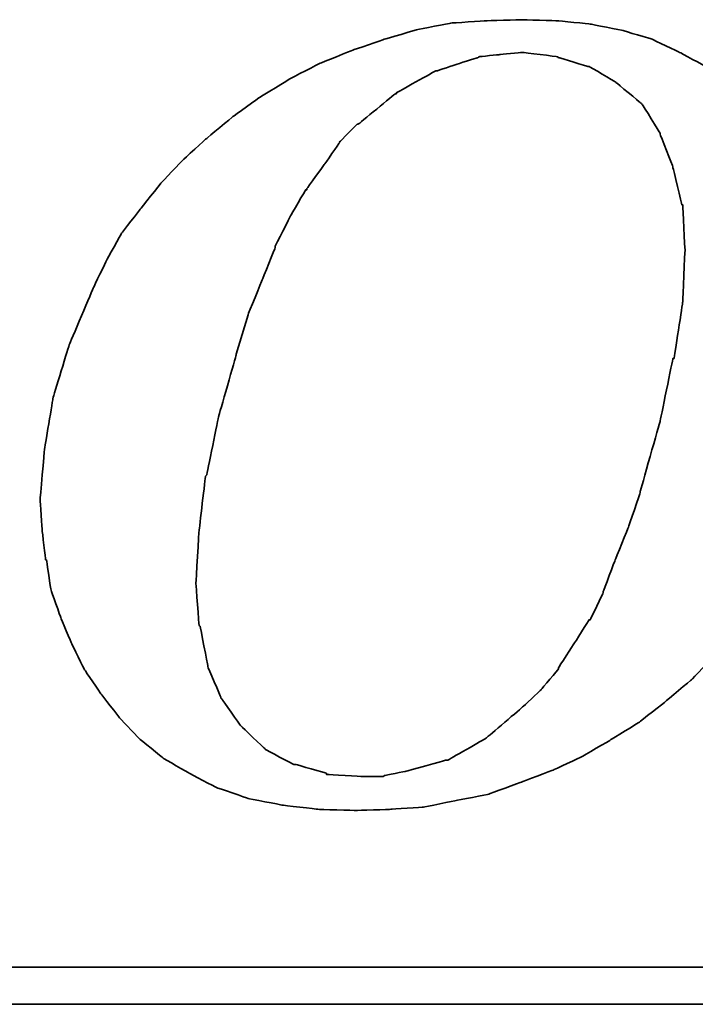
# Model space of a CAD drawing. Header units: millimetres. Extents: x 91 to 881, y -71 to 235.
# Tile 35 of 56: x 700.48 to 705.9, y 11.77 to 19.68. Entities that reach past the tile are written whole.
import ezdxf

# ---------------------------------------------------------------- set-up
doc = ezdxf.new("R2010")
doc.units = ezdxf.units.MM
doc.header["$LTSCALE"] = 0.15
doc.layers.add('DIM', color=4, linetype='CONTINUOUS')
doc.layers.add('layer 1', color=7, linetype='CONTINUOUS')

# ---------------------------------------------------------------- blocks, each defined once
blk = doc.blocks.new('TBI MOTION logo(完整正式版)')
at = {"layer": 'layer 1', "color": 22, "lineweight": 35}
for points, knots in [([(-11.34375, -6.98375), (-11.34375, -6.98375), (-10.91375, -7.43875), (-10.91375, -7.43875), (-10.91375, -7.43875), (-10.91375, -7.43875), (-10.38625, -7.87125), (-10.38625, -7.87125), (-10.38625, -7.87125), (-10.38625, -7.87125), (-9.81125, -8.20375), (-9.81125, -8.20375), (-9.81125, -8.20375), (-9.81125, -8.20375), (-9.21125, -8.51875), (-9.21125, -8.51875), (-9.21125, -8.51875), (-9.21125, -8.51875), (-8.51625, -8.75875), (-8.51625, -8.75875), (-8.51625, -8.75875), (-8.51625, -8.75875), (-7.77125, -8.90375), (-7.77125, -8.90375), (-7.77125, -8.90375), (-7.77125, -8.90375), (-6.97875, -8.99875), (-6.97875, -8.99875), (-6.97875, -8.99875), (-6.97875, -8.99875), (-6.14125, -9.02375), (-6.14125, -9.02375), (-6.14125, -9.02375), (-6.14125, -9.02375), (-5.37125, -8.99875), (-5.37125, -8.99875), (-5.37125, -8.99875), (-5.37125, -8.99875), (-4.65375, -8.94875), (-4.65375, -8.94875), (-4.65375, -8.94875), (-4.65375, -8.94875), (-3.93375, -8.80625), (-3.93375, -8.80625), (-3.93375, -8.80625), (-3.93375, -8.80625), (-3.21375, -8.66375), (-3.21375, -8.66375), (-3.21375, -8.66375), (-3.21375, -8.66375), (-2.49375, -8.39875), (-2.49375, -8.39875), (-2.49375, -8.39875), (-2.49375, -8.39875), (-1.79875, -8.13375), (-1.79875, -8.13375), (-1.79875, -8.13375), (-1.79875, -8.13375), (-1.17375, -7.84375), (-1.17375, -7.84375), (-1.17375, -7.84375), (-1.17375, -7.84375), (-0.52375, -7.46375), (-0.52375, -7.46375), (-0.52375, -7.46375), (-0.52375, -7.46375), (0.10124, -7.07875), (0.10124, -7.07875), (0.10124, -7.07875), (0.10124, -7.07875), (0.67625, -6.62375), (0.67625, -6.62375), (0.67625, -6.62375), (0.67625, -6.62375), (1.24874, -6.14375), (1.24874, -6.14375), (1.24874, -6.14375), (1.24874, -6.14375), (1.72874, -5.64125), (1.72874, -5.64125), (1.72874, -5.64125), (1.72874, -5.64125), (2.18624, -5.06375), (2.18624, -5.06375), (2.18624, -5.06375), (2.18624, -5.06375), (2.61625, -4.48874), (2.61625, -4.48874), (2.61625, -4.48874), (2.61625, -4.48874), (3.00125, -3.83874), (3.00125, -3.83874), (3.00125, -3.83874), (3.00125, -3.83874), (3.36124, -3.21374), (3.36124, -3.21374), (3.36124, -3.21374), (3.36124, -3.21374), (3.84374, -1.99125), (3.84374, -1.99125), (3.84374, -1.99125), (3.84374, -1.99125), (4.22625, -0.81875), (4.22625, -0.81875), (4.22625, -0.81875), (4.22625, -0.81875), (4.39125, 0.45624), (4.39125, 0.45624), (4.39125, 0.45624), (4.39125, 0.45624), (4.48874, 1.70124), (4.48874, 1.70124), (4.48874, 1.70124), (4.48874, 1.70124), (4.43874, 2.44625), (4.43874, 2.44625), (4.43874, 2.44625), (4.43874, 2.44625), (4.36874, 3.14125), (4.36874, 3.14125), (4.36874, 3.14125), (4.36874, 3.14125), (4.25125, 3.81125), (4.25125, 3.81125), (4.25125, 3.81125), (4.25125, 3.81125), (4.03124, 4.41125), (4.03124, 4.41125), (4.03124, 4.41125), (4.03124, 4.41125), (3.74374, 5.01125), (3.74374, 5.01125), (3.74374, 5.01125), (3.74374, 5.01125), (3.43124, 5.58875), (3.43124, 5.58875), (3.43124, 5.58875), (3.43124, 5.58875), (3.02625, 6.09125), (3.02625, 6.09125), (3.02625, 6.09125), (3.02625, 6.09125), (2.59374, 6.54875), (2.59374, 6.54875), (2.59374, 6.54875), (2.59374, 6.54875), (2.09124, 6.98125), (2.09124, 6.98125), (2.09124, 6.98125), (2.09124, 6.98125), (1.56124, 7.36625), (1.56124, 7.36625), (1.56124, 7.36625), (1.56124, 7.36625), (0.98624, 7.67625), (0.98624, 7.67625), (0.98624, 7.67625), (0.98624, 7.67625), (0.38624, 7.96375), (0.38624, 7.96375), (0.38624, 7.96375), (0.38624, 7.96375), (-0.25875, 8.15625), (-0.25875, 8.15625), (-0.25875, 8.15625), (-0.25875, 8.15625), (-0.98125, 8.30125), (-0.98125, 8.30125), (-0.98125, 8.30125), (-0.98125, 8.30125), (-1.70124, 8.37125), (-1.70124, 8.37125), (-1.70124, 8.37125), (-1.70124, 8.37125), (-2.49375, 8.39624), (-2.49375, 8.39624), (-2.49375, 8.39624), (-2.49375, 8.39624), (-3.28625, 8.37125), (-3.28625, 8.37125), (-3.28625, 8.37125), (-3.28625, 8.37125), (-4.05125, 8.32125), (-4.05125, 8.32125), (-4.05125, 8.32125), (-4.05125, 8.32125), (-4.77375, 8.18125), (-4.77375, 8.18125), (-4.77375, 8.18125), (-4.77375, 8.18125), (-5.51625, 7.96375), (-5.51625, 7.96375), (-5.51625, 7.96375), (-5.51625, 7.96375), (-6.21125, 7.72625), (-6.21125, 7.72625), (-6.21125, 7.72625), (-6.21125, 7.72625), (-6.92875, 7.43625), (-6.92875, 7.43625), (-6.92875, 7.43625), (-6.92875, 7.43625), (-7.57875, 7.10125), (-7.57875, 7.10125), (-7.57875, 7.10125), (-7.57875, 7.10125), (-8.24875, 6.69125), (-8.24875, 6.69125), (-8.24875, 6.69125), (-8.24875, 6.69125), (-8.84875, 6.26125), (-8.84875, 6.26125), (-8.84875, 6.26125), (-8.84875, 6.26125), (-9.42625, 5.78125), (-9.42625, 5.78125), (-9.42625, 5.78125), (-9.42625, 5.78125), (-9.95375, 5.30125), (-9.95375, 5.30125), (-9.95375, 5.30125), (-9.95375, 5.30125), (-10.43375, 4.79624), (-10.43375, 4.79624), (-10.43375, 4.79624), (-10.43375, 4.79624), (-10.88875, 4.22125), (-10.88875, 4.22125), (-10.88875, 4.22125), (-10.88875, 4.22125), (-11.29875, 3.69375), (-11.29875, 3.69375), (-11.29875, 3.69375), (-11.29875, 3.69375), (-11.63375, 3.09125), (-11.63375, 3.09125), (-11.63375, 3.09125), (-11.63375, 3.09125), (-11.91875, 2.49625), (-11.91875, 2.49625), (-11.91875, 2.49625), (-11.91875, 2.49625), (-12.44875, 1.24625), (-12.44875, 1.24625), (-12.44875, 1.24625), (-12.44875, 1.24625), (-12.80875, 0.06874), (-12.80875, 0.06874), (-12.80875, 0.06874), (-12.80875, 0.06874), (-12.99875, -1.07875), (-12.99875, -1.07875), (-12.99875, -1.07875), (-12.99875, -1.07875), (-13.09375, -2.18375), (-13.09375, -2.18375), (-13.09375, -2.18375), (-13.09375, -2.18375), (-13.04875, -2.85375), (-13.04875, -2.85375), (-13.04875, -2.85375), (-13.04875, -2.85375), (-12.97375, -3.50375), (-12.97375, -3.50375), (-12.97375, -3.50375), (-12.97375, -3.50375), (-12.95375, -3.50375), (-12.95375, -3.50375), (-12.95375, -3.50375), (-12.95375, -3.50375), (-12.85375, -4.17375), (-12.85375, -4.17375), (-12.85375, -4.17375), (-12.85375, -4.17375), (-12.63875, -4.77624), (-12.63875, -4.77624), (-12.63875, -4.77624), (-12.63875, -4.77624), (-12.39875, -5.35125), (-12.39875, -5.35125), (-12.39875, -5.35125), (-12.39875, -5.35125), (-12.11375, -5.92875), (-12.11375, -5.92875), (-12.11375, -5.92875), (-12.11375, -5.92875), (-11.75375, -6.45375), (-11.75375, -6.45375), (-11.75375, -6.45375), (-11.75375, -6.45375), (-11.34375, -6.98375), (-11.34375, -6.98375)], [0, 0, 0, 0, 0.01369863, 0.01369863, 0.01369863, 0.01369864, 0.02739726, 0.02739726, 0.02739726, 0.02739727, 0.04109589, 0.04109589, 0.04109589, 0.0410959, 0.05479452, 0.05479452, 0.05479452, 0.05479453, 0.06849315, 0.06849315, 0.06849315, 0.06849316, 0.08219178, 0.08219178, 0.08219178, 0.08219179, 0.09589041, 0.09589041, 0.09589041, 0.09589042, 0.10958904, 0.10958904, 0.10958904, 0.10958905, 0.12328767, 0.12328767, 0.12328767, 0.12328768, 0.1369863, 0.1369863, 0.1369863, 0.13698631, 0.15068493, 0.15068493, 0.15068493, 0.15068494, 0.16438356, 0.16438356, 0.16438356, 0.16438357, 0.17808219, 0.17808219, 0.17808219, 0.1780822, 0.19178082, 0.19178082, 0.19178082, 0.19178083, 0.20547945, 0.20547945, 0.20547945, 0.20547946, 0.21917808, 0.21917808, 0.21917808, 0.21917809, 0.23287671, 0.23287671, 0.23287671, 0.23287672, 0.24657534, 0.24657534, 0.24657534, 0.24657535, 0.26027397, 0.26027397, 0.26027397, 0.26027398, 0.2739726, 0.2739726, 0.2739726, 0.27397261, 0.28767123, 0.28767123, 0.28767123, 0.28767124, 0.30136986, 0.30136986, 0.30136986, 0.30136987, 0.31506849, 0.31506849, 0.31506849, 0.3150685, 0.32876712, 0.32876712, 0.32876712, 0.32876713, 0.34246575, 0.34246575, 0.34246575, 0.34246576, 0.35616438, 0.35616438, 0.35616438, 0.35616439, 0.36986301, 0.36986301, 0.36986301, 0.36986302, 0.38356164, 0.38356164, 0.38356164, 0.38356165, 0.39726027, 0.39726027, 0.39726027, 0.39726028, 0.4109589, 0.4109589, 0.4109589, 0.41095891, 0.42465753, 0.42465753, 0.42465753, 0.42465754, 0.43835616, 0.43835616, 0.43835616, 0.43835617, 0.45205479, 0.45205479, 0.45205479, 0.4520548, 0.46575342, 0.46575342, 0.46575342, 0.46575343, 0.47945205, 0.47945205, 0.47945205, 0.47945206, 0.49315068, 0.49315068, 0.49315068, 0.49315069, 0.50684932, 0.50684932, 0.50684932, 0.50684933, 0.52054795, 0.52054795, 0.52054795, 0.52054796, 0.53424658, 0.53424658, 0.53424658, 0.53424659, 0.54794521, 0.54794521, 0.54794521, 0.54794522, 0.56164384, 0.56164384, 0.56164384, 0.56164385, 0.57534247, 0.57534247, 0.57534247, 0.57534248, 0.5890411, 0.5890411, 0.5890411, 0.58904111, 0.60273973, 0.60273973, 0.60273973, 0.60273974, 0.61643836, 0.61643836, 0.61643836, 0.61643837, 0.63013699, 0.63013699, 0.63013699, 0.630137, 0.64383562, 0.64383562, 0.64383562, 0.64383563, 0.65753425, 0.65753425, 0.65753425, 0.65753426, 0.67123288, 0.67123288, 0.67123288, 0.67123289, 0.68493151, 0.68493151, 0.68493151, 0.68493152, 0.69863014, 0.69863014, 0.69863014, 0.69863015, 0.71232877, 0.71232877, 0.71232877, 0.71232878, 0.7260274, 0.7260274, 0.7260274, 0.72602741, 0.73972603, 0.73972603, 0.73972603, 0.73972604, 0.75342466, 0.75342466, 0.75342466, 0.75342467, 0.76712329, 0.76712329, 0.76712329, 0.7671233, 0.78082192, 0.78082192, 0.78082192, 0.78082193, 0.79452055, 0.79452055, 0.79452055, 0.79452056, 0.80821918, 0.80821918, 0.80821918, 0.80821919, 0.82191781, 0.82191781, 0.82191781, 0.82191782, 0.83561644, 0.83561644, 0.83561644, 0.83561645, 0.84931507, 0.84931507, 0.84931507, 0.84931508, 0.8630137, 0.8630137, 0.8630137, 0.86301371, 0.87671233, 0.87671233, 0.87671233, 0.87671234, 0.89041096, 0.89041096, 0.89041096, 0.89041097, 0.90410959, 0.90410959, 0.90410959, 0.9041096, 0.91780822, 0.91780822, 0.91780822, 0.91780823, 0.93150685, 0.93150685, 0.93150685, 0.93150686, 0.94520548, 0.94520548, 0.94520548, 0.94520549, 0.95890411, 0.95890411, 0.95890411, 0.95890412, 0.97260274, 0.97260274, 0.97260274, 0.97260275, 0.98630137, 0.98630137, 0.98630137, 0.98630138, 1, 1, 1, 1]), ([(-8.77875, 1.03124), (-8.77875, 1.03124), (-8.51625, 1.89625), (-8.51625, 1.89625), (-8.51625, 1.89625), (-8.51625, 1.89625), (-8.20375, 2.66375), (-8.20375, 2.66375), (-8.20375, 2.66375), (-8.20375, 2.66375), (-7.91625, 3.38125), (-7.91625, 3.38125), (-7.91625, 3.38125), (-7.91625, 3.38125), (-7.91625, 3.40624), (-7.91625, 3.40624), (-7.91625, 3.40624), (-7.91625, 3.40624), (-7.57875, 4.07624), (-7.57875, 4.07624), (-7.57875, 4.07624), (-7.57875, 4.07624), (-7.24375, 4.65125), (-7.24375, 4.65125), (-7.24375, 4.65125), (-7.24375, 4.65125), (-7.21875, 4.65125), (-7.21875, 4.65125), (-7.21875, 4.65125), (-7.21875, 4.65125), (-7.21875, 4.67624), (-7.21875, 4.67624), (-7.21875, 4.67624), (-7.21875, 4.67624), (-6.83625, 5.20375), (-6.83625, 5.20375), (-6.83625, 5.20375), (-6.83625, 5.20375), (-6.49875, 5.68625), (-6.49875, 5.68625), (-6.49875, 5.68625), (-6.49875, 5.68625), (-6.49875, 5.70625), (-6.49875, 5.70625), (-6.49875, 5.70625), (-6.49875, 5.70625), (-6.11625, 6.09125), (-6.11625, 6.09125), (-6.11625, 6.09125), (-6.11625, 6.09125), (-6.09125, 6.09125), (-6.09125, 6.09125), (-6.09125, 6.09125), (-6.09125, 6.09125), (-5.27375, 6.76625), (-5.27375, 6.76625), (-5.27375, 6.76625), (-5.27375, 6.76625), (-5.24875, 6.76625), (-5.24875, 6.76625), (-5.24875, 6.76625), (-5.24875, 6.76625), (-5.24875, 6.78625), (-5.24875, 6.78625), (-5.24875, 6.78625), (-5.24875, 6.78625), (-4.38875, 7.26624), (-4.38875, 7.26624), (-4.38875, 7.26624), (-4.38875, 7.26624), (-4.36125, 7.26624), (-4.36125, 7.26624), (-4.36125, 7.26624), (-4.36125, 7.26624), (-3.93375, 7.41125), (-3.93375, 7.41125), (-3.93375, 7.41125), (-3.93375, 7.41125), (-3.47375, 7.55625), (-3.47375, 7.55625), (-3.47375, 7.55625), (-3.47375, 7.55625), (-3.45375, 7.55625), (-3.45375, 7.55625), (-3.45375, 7.55625), (-3.45375, 7.55625), (-3.42875, 7.58124), (-3.42875, 7.58124), (-3.42875, 7.58124), (-3.42875, 7.58124), (-2.97375, 7.62625), (-2.97375, 7.62625), (-2.97375, 7.62625), (-2.97375, 7.62625), (-2.49375, 7.67625), (-2.49375, 7.67625), (-2.49375, 7.67625), (-2.49375, 7.67625), (-2.46875, 7.67625), (-2.46875, 7.67625), (-2.46875, 7.67625), (-2.46875, 7.67625), (-1.70124, 7.58124), (-1.70124, 7.58124), (-1.70124, 7.58124), (-1.70124, 7.58124), (-1.67875, 7.55625), (-1.67875, 7.55625), (-1.67875, 7.55625), (-1.67875, 7.55625), (-1.65375, 7.55625), (-1.65375, 7.55625), (-1.65375, 7.55625), (-1.65375, 7.55625), (-1.03125, 7.36625), (-1.03125, 7.36625), (-1.03125, 7.36625), (-1.03125, 7.36625), (-1.00625, 7.36625), (-1.00625, 7.36625), (-1.00625, 7.36625), (-1.00625, 7.36625), (-0.43124, 7.02624), (-0.43124, 7.02624), (-0.43124, 7.02624), (-0.43124, 7.02624), (-0.40625, 7.00624), (-0.40625, 7.00624), (-0.40625, 7.00624), (-0.40625, 7.00624), (0.12124, 6.57124), (0.12124, 6.57124), (0.12124, 6.57124), (0.12124, 6.57124), (0.14624, 6.54875), (0.14624, 6.54875), (0.14624, 6.54875), (0.14624, 6.54875), (0.17124, 6.52375), (0.17124, 6.52375), (0.17124, 6.52375), (0.17124, 6.52375), (0.55625, 5.89875), (0.55625, 5.89875), (0.55625, 5.89875), (0.55625, 5.89875), (0.55625, 5.87625), (0.55625, 5.87625), (0.55625, 5.87625), (0.55625, 5.87625), (0.84124, 5.15625), (0.84124, 5.15625), (0.84124, 5.15625), (0.84124, 5.15625), (0.84124, 5.13125), (0.84124, 5.13125), (0.84124, 5.13125), (0.84124, 5.13125), (1.03624, 4.31875), (1.03624, 4.31875), (1.03624, 4.31875), (1.03624, 4.31875), (1.05624, 4.31875), (1.05624, 4.31875), (1.05624, 4.31875), (1.05624, 4.31875), (1.05624, 4.29125), (1.05624, 4.29125), (1.05624, 4.29125), (1.05624, 4.29125), (1.10625, 3.33125), (1.10625, 3.33125), (1.10625, 3.33125), (1.10625, 3.33125), (1.10625, 3.30875), (1.10625, 3.30875), (1.10625, 3.30875), (1.10625, 3.30875), (1.05624, 2.20624), (1.05624, 2.20624), (1.05624, 2.20624), (1.05624, 2.20624), (1.05624, 2.18124), (1.05624, 2.18124), (1.05624, 2.18124), (1.05624, 2.18124), (0.86624, 0.93624), (0.86624, 0.93624), (0.86624, 0.93624), (0.86624, 0.93624), (0.84124, 0.93624), (0.84124, 0.93624), (0.84124, 0.93624), (0.84124, 0.93624), (0.55625, -0.45874), (0.55625, -0.45874), (0.55625, -0.45874), (0.55625, -0.45874), (0.12124, -1.99125), (0.12124, -1.99125), (0.12124, -1.99125), (0.12124, -1.99125), (0.12124, -2.01874), (0.12124, -2.01874), (0.12124, -2.01874), (0.12124, -2.01874), (-0.13874, -2.78375), (-0.13874, -2.78375), (-0.13874, -2.78375), (-0.13874, -2.78375), (-0.43124, -3.50375), (-0.43124, -3.50375), (-0.43124, -3.50375), (-0.43124, -3.50375), (-0.69375, -4.19875), (-0.69375, -4.19875), (-0.69375, -4.19875), (-0.69375, -4.19875), (-0.69375, -4.22375), (-0.69375, -4.22375), (-0.69375, -4.22375), (-0.69375, -4.22375), (-0.98125, -4.82374), (-0.98125, -4.82374), (-0.98125, -4.82374), (-0.98125, -4.82374), (-1.00625, -4.82374), (-1.00625, -4.82374), (-1.00625, -4.82374), (-1.00625, -4.82374), (-1.33875, -5.35125), (-1.33875, -5.35125), (-1.33875, -5.35125), (-1.33875, -5.35125), (-1.67875, -5.87875), (-1.67875, -5.87875), (-1.67875, -5.87875), (-1.67875, -5.87875), (-1.67875, -5.90375), (-1.67875, -5.90375), (-1.67875, -5.90375), (-1.67875, -5.90375), (-2.05875, -6.35875), (-2.05875, -6.35875), (-2.05875, -6.35875), (-2.05875, -6.35875), (-2.08375, -6.38375), (-2.08375, -6.38375), (-2.08375, -6.38375), (-2.08375, -6.38375), (-2.46875, -6.74375), (-2.46875, -6.74375), (-2.46875, -6.74375), (-2.46875, -6.74375), (-3.25875, -7.41625), (-3.25875, -7.41625), (-3.25875, -7.41625), (-3.25875, -7.41625), (-3.28625, -7.43875), (-3.28625, -7.43875), (-3.28625, -7.43875), (-3.28625, -7.43875), (-4.12375, -7.91875), (-4.12375, -7.91875), (-4.12375, -7.91875), (-4.12375, -7.91875), (-4.14875, -7.91875), (-4.14875, -7.91875), (-4.14875, -7.91875), (-4.14875, -7.91875), (-4.17125, -7.91875), (-4.17125, -7.91875), (-4.17125, -7.91875), (-4.17125, -7.91875), (-5.03375, -8.15875), (-5.03375, -8.15875), (-5.03375, -8.15875), (-5.03375, -8.15875), (-5.51625, -8.25625), (-5.51625, -8.25625), (-5.51625, -8.25625), (-5.51625, -8.25625), (-5.54125, -8.27875), (-5.54125, -8.27875), (-5.54125, -8.27875), (-5.54125, -8.27875), (-5.56375, -8.27875), (-5.56375, -8.27875), (-5.56375, -8.27875), (-5.56375, -8.27875), (-5.99625, -8.27875), (-5.99625, -8.27875), (-5.99625, -8.27875), (-5.99625, -8.27875), (-6.76375, -8.23125), (-6.76375, -8.23125), (-6.76375, -8.23125), (-6.76375, -8.23125), (-6.78875, -8.23125), (-6.78875, -8.23125), (-6.78875, -8.23125), (-6.78875, -8.23125), (-6.78875, -8.20375), (-6.78875, -8.20375), (-6.78875, -8.20375), (-6.78875, -8.20375), (-7.45875, -8.01375), (-7.45875, -8.01375), (-7.45875, -8.01375), (-7.45875, -8.01375), (-7.48375, -8.01375), (-7.48375, -8.01375), (-7.48375, -8.01375), (-7.48375, -8.01375), (-7.50875, -8.01375), (-7.50875, -8.01375), (-7.50875, -8.01375), (-7.50875, -8.01375), (-8.13125, -7.67875), (-8.13125, -7.67875), (-8.13125, -7.67875), (-8.13125, -7.67875), (-8.15625, -7.65375), (-8.15625, -7.65375), (-8.15625, -7.65375), (-8.15625, -7.65375), (-8.65875, -7.17375), (-8.65875, -7.17375), (-8.65875, -7.17375), (-8.65875, -7.17375), (-8.68375, -7.14875), (-8.68375, -7.14875), (-8.68375, -7.14875), (-8.68375, -7.14875), (-9.08875, -6.57375), (-9.08875, -6.57375), (-9.08875, -6.57375), (-9.08875, -6.57375), (-9.11375, -6.54875), (-9.11375, -6.54875), (-9.11375, -6.54875), (-9.11375, -6.54875), (-9.11375, -6.52875), (-9.11375, -6.52875), (-9.11375, -6.52875), (-9.11375, -6.52875), (-9.40375, -5.85375), (-9.40375, -5.85375), (-9.40375, -5.85375), (-9.40375, -5.85375), (-9.40375, -5.82875), (-9.40375, -5.82875), (-9.40375, -5.82875), (-9.40375, -5.82875), (-9.56875, -4.96875), (-9.56875, -4.96875), (-9.56875, -4.96875), (-9.56875, -4.96875), (-9.59375, -4.94375), (-9.59375, -4.94375), (-9.59375, -4.94375), (-9.59375, -4.94375), (-9.66375, -4.03375), (-9.66375, -4.03375), (-9.66375, -4.03375), (-9.66375, -4.03375), (-9.66375, -4.00875), (-9.66375, -4.00875), (-9.66375, -4.00875), (-9.66375, -4.00875), (-9.59375, -2.85375), (-9.59375, -2.85375), (-9.59375, -2.85375), (-9.59375, -2.85375), (-9.45125, -1.65875), (-9.45125, -1.65875), (-9.45125, -1.65875), (-9.45125, -1.65875), (-9.42625, -1.63375), (-9.42625, -1.63375), (-9.42625, -1.63375), (-9.42625, -1.63375), (-9.16125, -0.33875), (-9.16125, -0.33875), (-9.16125, -0.33875), (-9.16125, -0.33875), (-8.77875, 1.00624), (-8.77875, 1.00624), (-8.77875, 1.00624), (-8.77875, 1.00624), (-8.77875, 1.03124), (-8.77875, 1.03124)], [0, 0, 0, 0, 0.01020408, 0.01020408, 0.01020408, 0.01020409, 0.02040816, 0.02040816, 0.02040816, 0.02040817, 0.03061224, 0.03061224, 0.03061224, 0.03061225, 0.04081633, 0.04081633, 0.04081633, 0.04081634, 0.05102041, 0.05102041, 0.05102041, 0.05102042, 0.06122449, 0.06122449, 0.06122449, 0.0612245, 0.07142857, 0.07142857, 0.07142857, 0.07142858, 0.08163265, 0.08163265, 0.08163265, 0.08163266, 0.09183673, 0.09183673, 0.09183673, 0.09183674, 0.10204082, 0.10204082, 0.10204082, 0.10204083, 0.1122449, 0.1122449, 0.1122449, 0.11224491, 0.12244898, 0.12244898, 0.12244898, 0.12244899, 0.13265306, 0.13265306, 0.13265306, 0.13265307, 0.14285714, 0.14285714, 0.14285714, 0.14285715, 0.15306122, 0.15306122, 0.15306122, 0.15306123, 0.16326531, 0.16326531, 0.16326531, 0.16326532, 0.17346939, 0.17346939, 0.17346939, 0.1734694, 0.18367347, 0.18367347, 0.18367347, 0.18367348, 0.19387755, 0.19387755, 0.19387755, 0.19387756, 0.20408163, 0.20408163, 0.20408163, 0.20408164, 0.21428571, 0.21428571, 0.21428571, 0.21428572, 0.2244898, 0.2244898, 0.2244898, 0.22448981, 0.23469388, 0.23469388, 0.23469388, 0.23469389, 0.24489796, 0.24489796, 0.24489796, 0.24489797, 0.25510204, 0.25510204, 0.25510204, 0.25510205, 0.26530612, 0.26530612, 0.26530612, 0.26530613, 0.2755102, 0.2755102, 0.2755102, 0.27551021, 0.28571429, 0.28571429, 0.28571429, 0.2857143, 0.29591837, 0.29591837, 0.29591837, 0.29591838, 0.30612245, 0.30612245, 0.30612245, 0.30612246, 0.31632653, 0.31632653, 0.31632653, 0.31632654, 0.32653061, 0.32653061, 0.32653061, 0.32653062, 0.33673469, 0.33673469, 0.33673469, 0.3367347, 0.34693878, 0.34693878, 0.34693878, 0.34693879, 0.35714286, 0.35714286, 0.35714286, 0.35714287, 0.36734694, 0.36734694, 0.36734694, 0.36734695, 0.37755102, 0.37755102, 0.37755102, 0.37755103, 0.3877551, 0.3877551, 0.3877551, 0.38775511, 0.39795918, 0.39795918, 0.39795918, 0.39795919, 0.40816327, 0.40816327, 0.40816327, 0.40816328, 0.41836735, 0.41836735, 0.41836735, 0.41836736, 0.42857143, 0.42857143, 0.42857143, 0.42857144, 0.43877551, 0.43877551, 0.43877551, 0.43877552, 0.44897959, 0.44897959, 0.44897959, 0.4489796, 0.45918367, 0.45918367, 0.45918367, 0.45918368, 0.46938776, 0.46938776, 0.46938776, 0.46938777, 0.47959184, 0.47959184, 0.47959184, 0.47959185, 0.48979592, 0.48979592, 0.48979592, 0.48979593, 0.5, 0.5, 0.5, 0.50000001, 0.51020408, 0.51020408, 0.51020408, 0.51020409, 0.52040816, 0.52040816, 0.52040816, 0.52040817, 0.53061224, 0.53061224, 0.53061224, 0.53061225, 0.54081633, 0.54081633, 0.54081633, 0.54081634, 0.55102041, 0.55102041, 0.55102041, 0.55102042, 0.56122449, 0.56122449, 0.56122449, 0.5612245, 0.57142857, 0.57142857, 0.57142857, 0.57142858, 0.58163265, 0.58163265, 0.58163265, 0.58163266, 0.59183673, 0.59183673, 0.59183673, 0.59183674, 0.60204082, 0.60204082, 0.60204082, 0.60204083, 0.6122449, 0.6122449, 0.6122449, 0.61224491, 0.62244898, 0.62244898, 0.62244898, 0.62244899, 0.63265306, 0.63265306, 0.63265306, 0.63265307, 0.64285714, 0.64285714, 0.64285714, 0.64285715, 0.65306122, 0.65306122, 0.65306122, 0.65306123, 0.66326531, 0.66326531, 0.66326531, 0.66326532, 0.67346939, 0.67346939, 0.67346939, 0.6734694, 0.68367347, 0.68367347, 0.68367347, 0.68367348, 0.69387755, 0.69387755, 0.69387755, 0.69387756, 0.70408163, 0.70408163, 0.70408163, 0.70408164, 0.71428571, 0.71428571, 0.71428571, 0.71428572, 0.7244898, 0.7244898, 0.7244898, 0.72448981, 0.73469388, 0.73469388, 0.73469388, 0.73469389, 0.74489796, 0.74489796, 0.74489796, 0.74489797, 0.75510204, 0.75510204, 0.75510204, 0.75510205, 0.76530612, 0.76530612, 0.76530612, 0.76530613, 0.7755102, 0.7755102, 0.7755102, 0.77551021, 0.78571429, 0.78571429, 0.78571429, 0.7857143, 0.79591837, 0.79591837, 0.79591837, 0.79591838, 0.80612245, 0.80612245, 0.80612245, 0.80612246, 0.81632653, 0.81632653, 0.81632653, 0.81632654, 0.82653061, 0.82653061, 0.82653061, 0.82653062, 0.83673469, 0.83673469, 0.83673469, 0.8367347, 0.84693878, 0.84693878, 0.84693878, 0.84693879, 0.85714286, 0.85714286, 0.85714286, 0.85714287, 0.86734694, 0.86734694, 0.86734694, 0.86734695, 0.87755102, 0.87755102, 0.87755102, 0.87755103, 0.8877551, 0.8877551, 0.8877551, 0.88775511, 0.89795918, 0.89795918, 0.89795918, 0.89795919, 0.90816327, 0.90816327, 0.90816327, 0.90816328, 0.91836735, 0.91836735, 0.91836735, 0.91836736, 0.92857143, 0.92857143, 0.92857143, 0.92857144, 0.93877551, 0.93877551, 0.93877551, 0.93877552, 0.94897959, 0.94897959, 0.94897959, 0.9489796, 0.95918367, 0.95918367, 0.95918367, 0.95918368, 0.96938776, 0.96938776, 0.96938776, 0.96938777, 0.97959184, 0.97959184, 0.97959184, 0.97959185, 0.98979592, 0.98979592, 0.98979592, 0.98979593, 1, 1, 1, 1]), ([(75.90875, -9.47875), (75.90875, -9.47875), (75.90875, -12.28625), (75.90875, -12.28625), (75.90875, -12.28625), (75.90875, -12.28625), (75.90875, -12.47875), (75.90875, -12.47875), (75.90875, -12.47875), (75.90875, -12.47875), (75.71625, -12.47875), (75.71625, -12.47875), (75.71625, -12.47875), (75.71625, -12.47875), (-88.32875, -12.47875), (-88.32875, -12.47875), (-88.32875, -12.47875), (-88.32875, -12.47875), (-88.32875, -13.29375), (-88.32875, -13.29375), (-88.32875, -13.29375), (-88.32875, -13.29375), (82.89125, -13.29375), (82.89125, -13.29375), (82.89125, -13.29375), (82.89125, -13.29375), (75.90875, -9.47875), (75.90875, -9.47875)], [0, 0, 0, 0, 0.14285714, 0.14285714, 0.14285714, 0.14285715, 0.28571429, 0.28571429, 0.28571429, 0.2857143, 0.42857143, 0.42857143, 0.42857143, 0.42857144, 0.57142857, 0.57142857, 0.57142857, 0.57142858, 0.71428571, 0.71428571, 0.71428571, 0.71428572, 0.85714286, 0.85714286, 0.85714286, 0.85714287, 1, 1, 1, 1])]:
    blk.add_open_spline(points, degree=3, knots=knots, dxfattribs=at)

msp = doc.modelspace()

# ---------------------------------------------------------------- block references
at = {"layer": 'DIM', "color": 0, "xscale": 0.3648685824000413, "yscale": 0.3648685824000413, "zscale": 0.3648685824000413}
msp.add_blockref('TBI MOTION logo(完整正式版)', (705.4175, 16.6211), dxfattribs=at)

doc.saveas('drawing.dxf')
